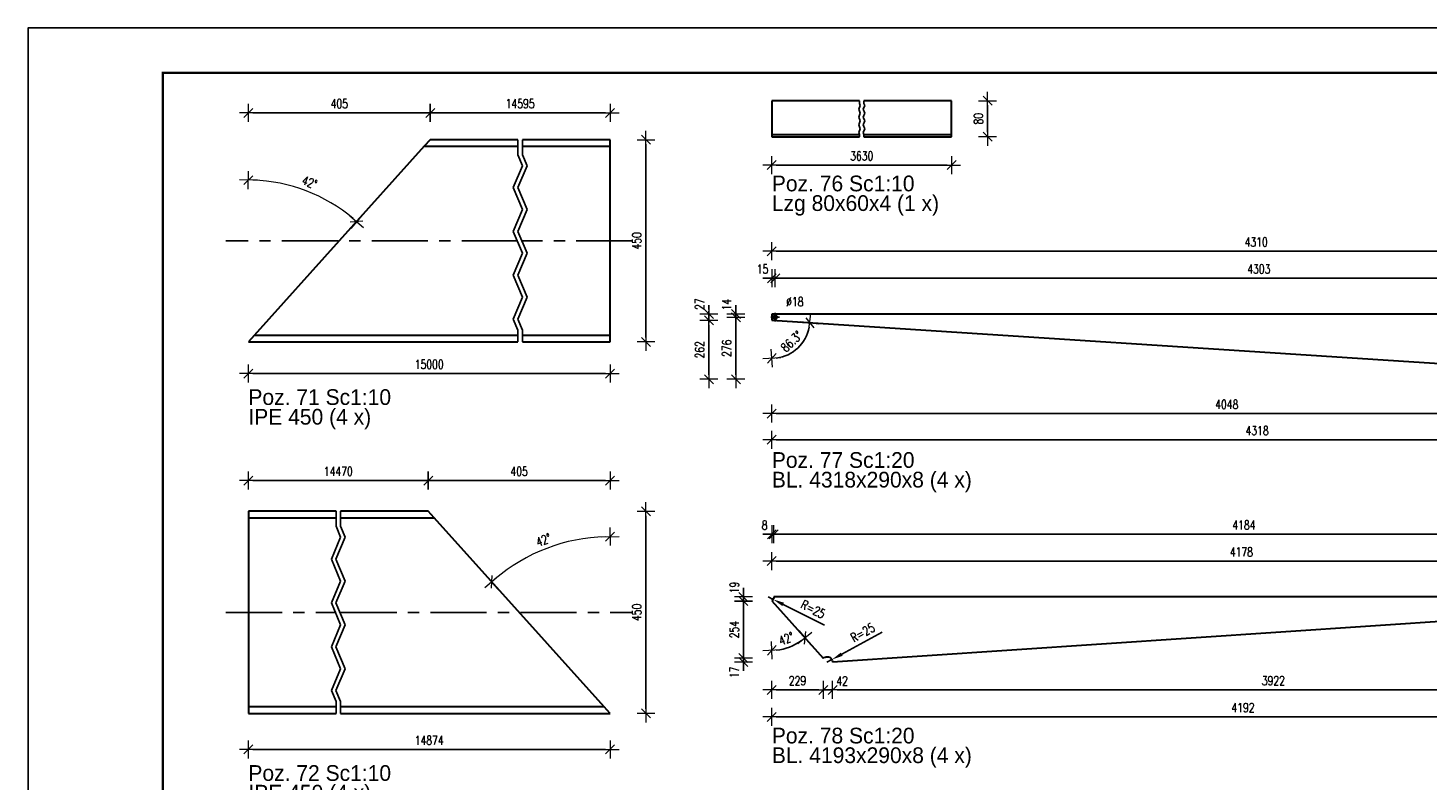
# Model space of a CAD drawing. Header units: millimetres. Extents: x 3515 to 4269, y 13087 to 13548.
# Tile 4 of 20: x 3517 to 3828, y 13352 to 13519. Entities that reach past the tile are written whole.
import ezdxf

# ---------------------------------------------------------------- set-up
doc = ezdxf.new("R2010")
doc.units = ezdxf.units.MM
doc.header["$LTSCALE"] = 10
doc.linetypes.add('MITTE', pattern=[2, 1.25, -0.25, 0.25, -0.25])
doc.layers.get('Defpoints').update_dxf_attribs({"color": 1})
doc.layers.add('_FORMATKA', color=8, linetype='Continuous', plot=False)
for name, color, linetype, lineweight in [('_RAMKA', 7, 'Continuous', 35), ('PS_DIM', 4, 'Continuous', 13), ('PS_SOLID', 7, 'Continuous', 30)]:
    doc.layers.add(name, color=color, linetype=linetype, lineweight=lineweight)
for name, color, linetype in [('PS_MID', 5, 'MITTE'), ('PS_PLATE', 1, 'Continuous'), ('PS_SHAPE', 3, 'Continuous')]:
    doc.layers.add(name, color=color, linetype=linetype)
doc.styles.add('simplex', font='simplex.shx', dxfattribs={"width": 0.75})
doc.dimstyles.new('1-10_DS1-LS10', dxfattribs={"dimtxt": 2, "dimasz": 1, "dimexe": 2, "dimexo": 5, "dimgap": 1, "dimtad": 1, "dimdec": 0, "dimlfac": 10, "dimtxsty": 'simplex', "dimblk": 'dimznak', "dimcen": 2, "dimse1": 1, "dimse2": 1, "dimclrt": 3, "dimadec": 1, "dimazin": 0, "dimtfac": 1, "dimtdec": 0, "dimtix": 1, "dimtmove": 2, "dimatfit": 3, "dimldrblk": 'dim-grot', "dimfxl": 1, "dimarcsym": 0})
doc.dimstyles.new('1_20_PRZ_DS1-LS20', dxfattribs={"dimtxt": 2, "dimasz": 1, "dimexe": 2, "dimexo": 5, "dimgap": 1, "dimtad": 1, "dimdec": 0, "dimlfac": 20, "dimtxsty": 'simplex', "dimblk": 'dimznak', "dimcen": 2, "dimse1": 1, "dimse2": 1, "dimclrd": 256, "dimclrt": 4, "dimadec": 1, "dimazin": 0, "dimtfac": 1, "dimtdec": 0, "dimtix": 1, "dimtmove": 2, "dimatfit": 3, "dimldrblk": 'dim-grot', "dimfxl": 1, "dimarcsym": 0})
doc.dimstyles.new('średnice', dxfattribs={"dimtxt": 2, "dimasz": 2.5, "dimexe": 1, "dimexo": 1, "dimgap": 1, "dimtad": 1, "dimdec": 0, "dimlfac": 10, "dimtxsty": 'simplex', "dimcen": 2, "dimclrd": 256, "dimclre": 256, "dimclrt": 3, "dimadec": 1, "dimazin": 0, "dimtfac": 1, "dimtdec": 0, "dimtix": 1, "dimtmove": 1, "dimatfit": 0, "dimfxl": 1, "dimarcsym": 0})

# ---------------------------------------------------------------- blocks, each defined once
blk = doc.blocks.new('dim-grot')
blk.add_hatch(color=256).paths.add_polyline_path([(0, 0), (-2, 0.5), (-2, -0.5)])
blk.add_lwpolyline([(0, 0), (-2, 0.5), (-2, -0.5), (0, 0)])
blk = doc.blocks.new('dimznak')
at = {"color": 0}
for points in [[(-2, 0), (2, 0)], [(0, 2), (0, -2)]]:
    blk.add_lwpolyline(points, dxfattribs=at)
at = {"color": 2}
blk.add_lwpolyline([(1, 1), (-1, -1)], dxfattribs=at)
blk = doc.blocks.new('*D351')
at = {"layer": 'Defpoints', "color": 0, "transparency": 16777216}
for p in [(3682.46, 13454.36), (3682.46, 13449.26), (3686.53, 13446.95), (3884.86, 13441.25)]:
    blk.add_point(p, dxfattribs=at)
at = {"layer": 'PS_DIM', "lineweight": -2, "transparency": 16777216}
blk.add_arc((3682.46, 13454.36), 8.46, 276.7802, 349.5145, dxfattribs=at)
for p, rotation in [((3690.9, 13453.81), 82.9045682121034), ((3682.46, 13445.9), 183.3900964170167)]:
    blk.add_blockref('dimznak', p, dxfattribs=dict(at, rotation=rotation))
at = {"layer": 'PS_DIM', "color": 4, "transparency": 16777216, "insert": (3686.87, 13449.65), "char_height": 2, "attachment_point": 5, "rotation": 43.1473, "style": 'simplex'}
blk.add_mtext('86.3%%d', dxfattribs=at)
blk = doc.blocks.new('*D355')
at = {"layer": 'Defpoints', "color": 0, "transparency": 16777216}
for p in [(3683.21, 13463.73), (3682.46, 13455.73), (3683.21, 13455.03)]:
    blk.add_point(p, dxfattribs=at)
at = {"layer": 'PS_DIM', "lineweight": -2, "transparency": 16777216}
for p, q in [((3681.46, 13463.73), (3680.46, 13463.73)), ((3682.46, 13463.73), (3683.21, 13463.73)), ((3684.21, 13463.73), (3685.21, 13463.73))]:
    blk.add_line(p, q, dxfattribs=at)
blk.add_blockref('dimznak', (3682.46, 13463.73), dxfattribs=at)
at = {"layer": 'PS_DIM', "lineweight": -2, "transparency": 16777216, "rotation": 180}
blk.add_blockref('dimznak', (3683.21, 13463.73), dxfattribs=at)
at = {"layer": 'PS_DIM', "color": 4, "transparency": 16777216, "insert": (3680.39, 13465.77), "char_height": 2, "attachment_point": 5, "style": 'simplex'}
blk.add_mtext('15', dxfattribs=at)
blk = doc.blocks.new('*D360')
at = {"layer": 'Defpoints', "color": 0, "transparency": 16777216}
for p in [(3674.46, 13455.73), (3682.46, 13455.73), (3683.21, 13455.03)]:
    blk.add_point(p, dxfattribs=at)
at = {"layer": 'PS_DIM', "lineweight": -2, "transparency": 16777216}
for p, q in [((3674.46, 13456.73), (3674.46, 13457.73)), ((3674.46, 13455.03), (3674.46, 13455.73)), ((3674.46, 13454.03), (3674.46, 13453.03))]:
    blk.add_line(p, q, dxfattribs=at)
for p, rotation in [((3674.46, 13455.73), 270), ((3674.46, 13455.03), 90)]:
    blk.add_blockref('dimznak', p, dxfattribs=dict(at, rotation=rotation))
at = {"layer": 'PS_DIM', "color": 4, "transparency": 16777216, "insert": (3672.42, 13457.84), "char_height": 2, "attachment_point": 5, "rotation": 90, "style": 'simplex'}
blk.add_mtext('14', dxfattribs=at)
blk = doc.blocks.new('*D362')
at = {"layer": 'Defpoints', "color": 0, "transparency": 16777216}
for p in [(3668.46, 13455.73), (3682.46, 13454.36), (3897.95, 13455.73)]:
    blk.add_point(p, dxfattribs=at)
at = {"layer": 'PS_DIM', "lineweight": -2, "transparency": 16777216}
for p, q in [((3668.46, 13456.73), (3668.46, 13457.73)), ((3668.46, 13454.36), (3668.46, 13455.73)), ((3668.46, 13453.36), (3668.46, 13452.36))]:
    blk.add_line(p, q, dxfattribs=at)
for p, rotation in [((3668.46, 13455.73), 270), ((3668.46, 13454.36), 90)]:
    blk.add_blockref('dimznak', p, dxfattribs=dict(at, rotation=rotation))
at = {"layer": 'PS_DIM', "color": 4, "transparency": 16777216, "insert": (3666.42, 13457.95), "char_height": 2, "attachment_point": 5, "rotation": 90, "style": 'simplex'}
blk.add_mtext('27', dxfattribs=at)
blk = doc.blocks.new('*X348')
at = {"layer": 'PS_MID', "color": 5, "linetype": 'MITTE'}
for p, q in [((-106.25, 6.54), (-108.15, 6.54)), ((-107.2, 7.49), (-107.2, 5.59))]:
    blk.add_line(p, q, dxfattribs=at)
at = {"layer": 'PS_SOLID', "color": 7, "linetype": 'Continuous'}
for p, q in [((-107.12, 7.24), (-107.95, 7.24)), ((-107.95, 7.24), (-107.95, 5.87)), ((-107.63, 6.69), (-107.43, 6.93)), ((-107.63, 6.39), (-107.63, 6.69)), ((-107.43, 6.15), (-107.63, 6.39)), ((-107.43, 6.93), (-107.12, 6.98)), ((107.54, 7.24), (-107.12, 7.24)), ((-107.12, 6.98), (-106.86, 6.83)), ((-106.86, 6.25), (-107.12, 6.1)), ((-106.86, 6.83), (-106.75, 6.54)), ((-106.75, 6.54), (-106.86, 6.25)), ((96.53, -6.4), (107.95, 6.31)), ((107.56, 6.99), (107.54, 7.24)), ((107.64, 6.75), (107.56, 6.99)), ((107.76, 6.53), (107.64, 6.75)), ((107.93, 6.34), (107.76, 6.53)), ((107.95, 6.31), (107.93, 6.34)), ((-107.95, 5.87), (94.45, -7.24)), ((-107.12, 6.1), (-107.43, 6.15)), ((95.03, -6.26), (95.26, -6.15)), ((95.26, -6.15), (95.51, -6.09)), ((95.51, -6.09), (95.76, -6.07)), ((95.76, -6.07), (96.01, -6.11)), ((96.01, -6.11), (96.25, -6.2)), ((96.25, -6.2), (96.46, -6.33)), ((94.45, -7.24), (94.47, -7.07)), ((94.47, -7.07), (94.55, -6.83)), ((94.55, -6.83), (94.67, -6.61)), ((94.67, -6.61), (94.83, -6.42)), ((94.83, -6.42), (95.03, -6.26)), ((96.46, -6.33), (96.53, -6.4))]:
    blk.add_line(p, q, dxfattribs=at)
blk = doc.blocks.new('*D364')
at = {"layer": 'Defpoints', "color": 0, "transparency": 16777216}
for p in [(3695.82, 13378.85), (3694.72, 13378.25)]:
    blk.add_point(p, dxfattribs=at)
at = {"layer": 'PS_DIM', "lineweight": -2, "transparency": 16777216}
for p, q in [((3707.03, 13384.98), (3698.01, 13380.05)), ((3694.72, 13378.25), (3695.82, 13378.85))]:
    blk.add_line(p, q, dxfattribs=at)
at = {"layer": 'PS_DIM', "transparency": 16777216}
blk.add_solid([(3697.81, 13380.41), (3698.21, 13379.68), (3695.82, 13378.85)], dxfattribs=at)
at = {"layer": 'PS_DIM', "color": 4, "transparency": 16777216, "insert": (3702.66, 13384.87), "char_height": 2, "attachment_point": 5, "rotation": 28.6632, "style": 'simplex'}
blk.add_mtext('R=25', dxfattribs=at)
blk = doc.blocks.new('*D365')
at = {"layer": 'Defpoints', "color": 0, "transparency": 16777216}
for p in [(3681.63, 13392.81), (3682.75, 13392.25)]:
    blk.add_point(p, dxfattribs=at)
at = {"layer": 'PS_DIM', "lineweight": -2, "transparency": 16777216}
for p, q in [((3681.63, 13392.81), (3682.75, 13392.25)), ((3694.21, 13386.52), (3684.98, 13391.14))]:
    blk.add_line(p, q, dxfattribs=at)
at = {"layer": 'PS_DIM', "transparency": 16777216}
blk.add_solid([(3685.17, 13391.51), (3684.8, 13390.76), (3682.75, 13392.25)], dxfattribs=at)
at = {"layer": 'PS_DIM', "color": 4, "transparency": 16777216, "insert": (3691.63, 13390.05), "char_height": 2, "attachment_point": 5, "rotation": 333.4543, "style": 'simplex'}
blk.add_mtext('R=25', dxfattribs=at)
blk = doc.blocks.new('*D366')
at = {"layer": 'Defpoints', "color": 0, "transparency": 16777216}
for p in [(3892.08, 13391.44), (3884.13, 13386.36), (3892.08, 13387), (3695.96, 13378.33)]:
    blk.add_point(p, dxfattribs=at)
at = {"layer": 'PS_DIM', "lineweight": -2, "transparency": 16777216}
blk.add_arc((3892.08, 13391.44), 9.43, 189.9007, 263.9224, dxfattribs=at)
for p, rotation in [((3882.67, 13390.81), 96.8618636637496), ((3892.08, 13382), 356.9611875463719)]:
    blk.add_blockref('dimznak', p, dxfattribs=dict(at, rotation=rotation))
at = {"layer": 'PS_DIM', "color": 4, "transparency": 16777216, "insert": (3887, 13386.01), "char_height": 2, "attachment_point": 5, "rotation": 316.9115, "style": 'simplex'}
blk.add_mtext('86.2%%d', dxfattribs=at)
blk = doc.blocks.new('*D367')
at = {"layer": 'Defpoints', "color": 0, "transparency": 16777216}
for p in [(3682.46, 13391.89), (3685.11, 13381.23), (3693.89, 13379.17), (3682.46, 13374.79)]:
    blk.add_point(p, dxfattribs=at)
at = {"layer": 'PS_DIM', "lineweight": -2, "transparency": 16777216}
blk.add_arc((3682.46, 13391.89), 10.98, 275.2198, 306.7342, dxfattribs=at)
for p, rotation in [((3689.8, 13383.72), 39.34410416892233), ((3682.46, 13380.91), 182.6098944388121)]:
    blk.add_blockref('dimznak', p, dxfattribs=dict(at, rotation=rotation))
at = {"layer": 'PS_DIM', "color": 4, "transparency": 16777216, "insert": (3685.67, 13383.5), "char_height": 2, "attachment_point": 5, "rotation": 20.977, "style": 'simplex'}
blk.add_mtext('42%%d', dxfattribs=at)
blk = doc.blocks.new('*X363')
at = {"layer": 'PS_MID', "color": 5, "linetype": 'MITTE'}
for p, q in [((105.05, 6.54), (103.15, 6.54)), ((104.1, 7.49), (104.1, 5.59))]:
    blk.add_line(p, q, dxfattribs=at)
at = {"layer": 'PS_SOLID', "color": 7, "linetype": 'Continuous'}
for p, q in [((-104.69, 6.43), (-104.81, 6.32)), ((-104.81, 6.32), (-93.38, -6.4)), ((-104.55, 6.63), (-104.69, 6.43)), ((-104.45, 6.87), (-104.55, 6.63)), ((-104.4, 7.11), (-104.45, 6.87)), ((104.17, 7.24), (-104.4, 7.24)), ((-104.4, 7.24), (-104.4, 7.11)), ((103.67, 6.69), (103.87, 6.93)), ((103.67, 6.39), (103.67, 6.69)), ((103.87, 6.15), (103.67, 6.39)), ((103.87, 6.93), (104.17, 6.98)), ((104.81, 7.24), (104.17, 7.24)), ((104.17, 6.98), (104.44, 6.83)), ((104.44, 6.25), (104.17, 6.1)), ((104.44, 6.83), (104.55, 6.54)), ((104.55, 6.54), (104.44, 6.25)), ((104.81, 5.87), (104.81, 7.24)), ((-91.31, -7.24), (104.81, 5.87)), ((104.17, 6.1), (103.87, 6.15)), ((-93.21, -6.26), (-92.98, -6.15)), ((-92.98, -6.15), (-92.74, -6.09)), ((-92.74, -6.09), (-92.49, -6.07)), ((-92.49, -6.07), (-92.24, -6.11)), ((-92.24, -6.11), (-92, -6.2)), ((-92, -6.2), (-91.79, -6.33)), ((-93.38, -6.4), (-93.21, -6.26)), ((-91.79, -6.33), (-91.6, -6.51)), ((-91.6, -6.51), (-91.46, -6.72)), ((-91.46, -6.72), (-91.36, -6.95)), ((-91.36, -6.95), (-91.31, -7.2)), ((-91.31, -7.2), (-91.31, -7.24))]:
    blk.add_line(p, q, dxfattribs=at)
blk = doc.blocks.new('*X424')
at = {"color": 0}
for s, p in [('Poz. 77 Sc1:20', (4367.19, 13396.1)), ('BL. 4318x290x8 (4 x)', (4367.19, 13391.73))]:
    blk.add_text(s, height=3.5, dxfattribs=at).set_placement(p)
blk = doc.blocks.new('*D425')
at = {"layer": 'Defpoints', "color": 0, "transparency": 16777216}
for p in [(3892.08, 13392.81), (3695.96, 13378.33), (3911.95, 13378.33)]:
    blk.add_point(p, dxfattribs=at)
at = {"layer": 'PS_DIM', "lineweight": -2, "transparency": 16777216}
blk.add_line((3911.95, 13391.81), (3911.95, 13379.33), dxfattribs=at)
for p, rotation in [((3911.95, 13392.81), 90), ((3911.95, 13378.33), 270)]:
    blk.add_blockref('dimznak', p, dxfattribs=dict(at, rotation=rotation))
at = {"layer": 'PS_DIM', "color": 4, "transparency": 16777216, "insert": (3909.95, 13385.57), "char_height": 2, "attachment_point": 5, "rotation": 90, "style": 'simplex'}
blk.add_mtext('290', dxfattribs=at)
blk = doc.blocks.new('*D426')
at = {"layer": 'Defpoints', "color": 0, "transparency": 16777216}
for p in [(3676.13, 13379.17), (3693.89, 13379.17), (3695.96, 13378.33)]:
    blk.add_point(p, dxfattribs=at)
at = {"layer": 'PS_DIM', "lineweight": -2, "transparency": 16777216}
for p, q in [((3676.13, 13380.17), (3676.13, 13381.17)), ((3676.13, 13378.33), (3676.13, 13379.17)), ((3676.13, 13377.33), (3676.13, 13376.33))]:
    blk.add_line(p, q, dxfattribs=at)
for p, rotation in [((3676.13, 13379.17), 270), ((3676.13, 13378.33), 90)]:
    blk.add_blockref('dimznak', p, dxfattribs=dict(at, rotation=rotation))
at = {"layer": 'PS_DIM', "color": 4, "transparency": 16777216, "insert": (3674.13, 13376.02), "char_height": 2, "attachment_point": 5, "rotation": 90, "style": 'simplex'}
blk.add_mtext('17', dxfattribs=at)
blk = doc.blocks.new('*D428')
at = {"layer": 'Defpoints', "color": 0, "transparency": 16777216}
for p in [(3676.13, 13392.81), (3682.46, 13391.89), (3684.78, 13392.81)]:
    blk.add_point(p, dxfattribs=at)
at = {"layer": 'PS_DIM', "lineweight": -2, "transparency": 16777216}
for p, q in [((3676.13, 13393.81), (3676.13, 13394.81)), ((3676.13, 13391.89), (3676.13, 13392.81)), ((3676.13, 13390.89), (3676.13, 13389.89))]:
    blk.add_line(p, q, dxfattribs=at)
for p, rotation in [((3676.13, 13392.81), 270), ((3676.13, 13391.89), 90)]:
    blk.add_blockref('dimznak', p, dxfattribs=dict(at, rotation=rotation))
at = {"layer": 'PS_DIM', "color": 4, "transparency": 16777216, "insert": (3674.13, 13394.87), "char_height": 2, "attachment_point": 5, "rotation": 90, "style": 'simplex'}
blk.add_mtext('19', dxfattribs=at)
blk = doc.blocks.new('*D429')
at = {"layer": 'Defpoints', "color": 0, "transparency": 16777216}
for p in [(3693.89, 13379.17), (3695.96, 13378.33), (3693.89, 13372.11)]:
    blk.add_point(p, dxfattribs=at)
at = {"layer": 'PS_DIM', "lineweight": -2, "transparency": 16777216}
for p, q in [((3692.89, 13372.11), (3691.89, 13372.11)), ((3695.96, 13372.11), (3693.89, 13372.11)), ((3696.96, 13372.11), (3697.96, 13372.11))]:
    blk.add_line(p, q, dxfattribs=at)
blk.add_blockref('dimznak', (3693.89, 13372.11), dxfattribs=at)
at = {"layer": 'PS_DIM', "lineweight": -2, "transparency": 16777216, "rotation": 180}
blk.add_blockref('dimznak', (3695.96, 13372.11), dxfattribs=at)
at = {"layer": 'PS_DIM', "color": 4, "transparency": 16777216, "insert": (3698.09, 13374.11), "char_height": 2, "attachment_point": 5, "style": 'simplex'}
blk.add_mtext('42', dxfattribs=at)
blk = doc.blocks.new('*D430')
at = {"layer": 'Defpoints', "color": 0, "transparency": 16777216}
for p in [(3682.46, 13406.76), (3682.46, 13391.89), (3682.87, 13392.81)]:
    blk.add_point(p, dxfattribs=at)
at = {"layer": 'PS_DIM', "lineweight": -2, "transparency": 16777216}
for p, q in [((3681.46, 13406.76), (3680.46, 13406.76)), ((3682.87, 13406.76), (3682.46, 13406.76)), ((3683.87, 13406.76), (3684.87, 13406.76))]:
    blk.add_line(p, q, dxfattribs=at)
blk.add_blockref('dimznak', (3682.46, 13406.76), dxfattribs=at)
at = {"layer": 'PS_DIM', "lineweight": -2, "transparency": 16777216, "rotation": 180}
blk.add_blockref('dimznak', (3682.87, 13406.76), dxfattribs=at)
at = {"layer": 'PS_DIM', "color": 4, "transparency": 16777216, "insert": (3680.86, 13408.76), "char_height": 2, "attachment_point": 5, "style": 'simplex'}
blk.add_mtext('8', dxfattribs=at)
blk = doc.blocks.new('*X481')
at = {"color": 1}
for p, q in [((3625.97, 13491.2), (3625.97, 13494.54)), ((3626.97, 13491.2), (3626.97, 13494.54)), ((3627, 13488.76), (3625.97, 13491.2)), ((3628, 13488.76), (3626.97, 13491.2)), ((3624.94, 13483.89), (3627, 13488.76)), ((3625.94, 13483.89), (3628, 13488.76)), ((3627, 13479.01), (3624.94, 13483.89)), ((3628, 13479.01), (3625.94, 13483.89)), ((3624.94, 13474.13), (3627, 13479.01)), ((3625.94, 13474.13), (3628, 13479.01)), ((3627, 13469.26), (3624.94, 13474.13)), ((3628, 13469.26), (3625.94, 13474.13)), ((3624.94, 13464.38), (3627, 13469.26)), ((3625.94, 13464.38), (3628, 13469.26)), ((3627, 13459.51), (3624.94, 13464.38)), ((3628, 13459.51), (3625.94, 13464.38)), ((3624.94, 13454.63), (3627, 13459.51)), ((3625.94, 13454.63), (3628, 13459.51)), ((3625.97, 13452.19), (3624.94, 13454.63)), ((3626.97, 13452.19), (3625.94, 13454.63)), ((3625.97, 13449.54), (3625.97, 13452.19)), ((3626.97, 13449.54), (3626.97, 13452.19))]:
    blk.add_line(p, q, dxfattribs=at)
at = {"layer": 'PS_MID', "color": 5, "linetype": 'MITTE'}
for p, q in [((3625.97, 13472.04), (3561.02, 13472.04)), ((3651.47, 13472.04), (3626.97, 13472.04))]:
    blk.add_line(p, q, dxfattribs=at)
at = {"layer": 'PS_SOLID', "color": 7, "linetype": 'Continuous'}
for p, q in [((3606.47, 13494.54), (3605.16, 13493.08)), ((3625.97, 13494.54), (3606.47, 13494.54)), ((3646.47, 13494.54), (3626.97, 13494.54)), ((3646.47, 13493.08), (3646.47, 13494.54)), ((3605.16, 13493.08), (3567.33, 13451)), ((3605.16, 13493.08), (3625.97, 13493.08)), ((3626.97, 13493.08), (3646.47, 13493.08)), ((3646.47, 13451), (3646.47, 13493.08)), ((3567.33, 13451), (3566.02, 13449.54)), ((3625.97, 13451), (3567.33, 13451)), ((3646.47, 13451), (3626.97, 13451)), ((3646.47, 13449.54), (3646.47, 13451)), ((3566.02, 13449.54), (3625.97, 13449.54)), ((3626.97, 13449.54), (3646.47, 13449.54))]:
    blk.add_line(p, q, dxfattribs=at)
blk = doc.blocks.new('*X482')
at = {"color": 0}
for s, p in [('Poz. 71 Sc1:10', (3566.02, 13435.52)), ('IPE 450 (4 x)', (3566.02, 13431.14))]:
    blk.add_text(s, height=3.5, dxfattribs=at).set_placement(p)
blk = doc.blocks.new('*X483')
at = {"color": 1}
for p, q in [((3585.52, 13408.52), (3585.52, 13411.86)), ((3586.52, 13408.52), (3586.52, 13411.86)), ((3586.55, 13406.08), (3585.52, 13408.52)), ((3587.55, 13406.08), (3586.52, 13408.52)), ((3584.49, 13401.2), (3586.55, 13406.08)), ((3585.49, 13401.2), (3587.55, 13406.08)), ((3586.55, 13396.33), (3584.49, 13401.2)), ((3587.55, 13396.33), (3585.49, 13401.2)), ((3584.49, 13391.45), (3586.55, 13396.33)), ((3585.49, 13391.45), (3587.55, 13396.33)), ((3586.55, 13386.57), (3584.49, 13391.45)), ((3587.55, 13386.57), (3585.49, 13391.45)), ((3584.49, 13381.7), (3586.55, 13386.57)), ((3585.49, 13381.7), (3587.55, 13386.57)), ((3586.55, 13376.82), (3584.49, 13381.7)), ((3587.55, 13376.82), (3585.49, 13381.7)), ((3584.49, 13371.94), (3586.55, 13376.82)), ((3585.49, 13371.94), (3587.55, 13376.82)), ((3585.52, 13369.51), (3584.49, 13371.94)), ((3586.52, 13369.51), (3585.49, 13371.94)), ((3585.52, 13366.86), (3585.52, 13369.51)), ((3586.52, 13366.86), (3586.52, 13369.51))]:
    blk.add_line(p, q, dxfattribs=at)
at = {"layer": 'PS_MID', "color": 5, "linetype": 'MITTE'}
for p, q in [((3561.02, 13389.36), (3585.52, 13389.36)), ((3586.52, 13389.36), (3651.47, 13389.36))]:
    blk.add_line(p, q, dxfattribs=at)
at = {"layer": 'PS_SOLID', "color": 7, "linetype": 'Continuous'}
for p, q in [((3585.52, 13411.86), (3566.02, 13411.86)), ((3566.02, 13411.86), (3566.02, 13410.4)), ((3566.02, 13410.4), (3585.52, 13410.4)), ((3566.02, 13410.4), (3566.02, 13368.32)), ((3606.02, 13411.86), (3586.52, 13411.86)), ((3586.52, 13410.4), (3607.33, 13410.4)), ((3607.33, 13410.4), (3606.02, 13411.86)), ((3645.16, 13368.32), (3607.33, 13410.4)), ((3585.52, 13368.32), (3566.02, 13368.32)), ((3566.02, 13368.32), (3566.02, 13366.86)), ((3566.02, 13366.86), (3585.52, 13366.86)), ((3645.16, 13368.32), (3586.52, 13368.32)), ((3586.52, 13366.86), (3646.47, 13366.86)), ((3646.47, 13366.86), (3645.16, 13368.32))]:
    blk.add_line(p, q, dxfattribs=at)
blk = doc.blocks.new('*X484')
at = {"color": 0}
for s, p in [('Poz. 72 Sc1:10', (3566.02, 13351.86)), ('IPE 450 (4 x)', (3566.02, 13347.48))]:
    blk.add_text(s, height=3.5, dxfattribs=at).set_placement(p)
blk = doc.blocks.new('*X490')
at = {"color": 1}
for p, q in [((3701.78, 13501.32), (3702.14, 13502.19)), ((3702.14, 13500.45), (3701.78, 13501.32)), ((3701.78, 13499.59), (3702.14, 13500.45)), ((3701.96, 13502.62), (3701.96, 13503.21)), ((3702.14, 13502.19), (3701.96, 13502.62)), ((3702.78, 13501.32), (3703.14, 13502.19)), ((3703.14, 13500.45), (3702.78, 13501.32)), ((3702.78, 13499.59), (3703.14, 13500.45)), ((3702.96, 13502.62), (3702.96, 13503.21)), ((3703.14, 13502.19), (3702.96, 13502.62)), ((3702.14, 13498.72), (3701.78, 13499.59)), ((3701.78, 13497.85), (3702.14, 13498.72)), ((3702.14, 13496.99), (3701.78, 13497.85)), ((3703.14, 13498.72), (3702.78, 13499.59)), ((3702.78, 13497.85), (3703.14, 13498.72)), ((3703.14, 13496.99), (3702.78, 13497.85)), ((3701.78, 13496.12), (3702.14, 13496.99)), ((3701.96, 13495.69), (3701.78, 13496.12)), ((3701.96, 13495.21), (3701.96, 13495.69)), ((3702.78, 13496.12), (3703.14, 13496.99)), ((3702.96, 13495.69), (3702.78, 13496.12)), ((3702.96, 13495.21), (3702.96, 13495.69))]:
    blk.add_line(p, q, dxfattribs=at)
at = {"layer": 'PS_SOLID', "color": 7, "linetype": 'Continuous'}
for p, q in [((3701.96, 13503.21), (3682.46, 13503.21)), ((3682.46, 13503.21), (3682.46, 13495.61)), ((3722.46, 13503.21), (3702.96, 13503.21)), ((3722.46, 13495.61), (3722.46, 13503.21)), ((3701.96, 13495.61), (3682.46, 13495.61)), ((3682.46, 13495.61), (3682.46, 13495.21)), ((3682.46, 13495.21), (3701.96, 13495.21)), ((3722.46, 13495.61), (3702.96, 13495.61)), ((3702.96, 13495.21), (3722.46, 13495.21)), ((3722.46, 13495.21), (3722.46, 13495.61))]:
    blk.add_line(p, q, dxfattribs=at)
blk = doc.blocks.new('*X491')
at = {"color": 0}
for s, p in [('Poz. 76 Sc1:10', (3682.46, 13483.06)), ('Lzg 80x60x4 (1 x)', (3682.46, 13478.69))]:
    blk.add_text(s, height=3.5, dxfattribs=at).set_placement(p)
blk = doc.blocks.new('*X530')
at = {"color": 0}
for s, p in [('Poz. 78 Sc1:20', (3682.46, 13360.19)), ('BL. 4193x290x8 (4 x)', (3682.46, 13355.82))]:
    blk.add_text(s, height=3.5, dxfattribs=at).set_placement(p)

msp = doc.modelspace()

# ---------------------------------------------------------------- linework, layer by layer
at = {"layer": '_FORMATKA', "lineweight": -3}
msp.add_lwpolyline([(3517, 13099.409), (4267, 13099.409), (4267, 13519.409), (3517, 13519.409)], close=True, dxfattribs=at)
at = {"layer": '_RAMKA', "lineweight": -3, "const_width": 0.5}
msp.add_lwpolyline([(3547, 13109.409), (4257, 13109.409), (4257, 13509.409), (3547, 13509.409)], close=True, dxfattribs=at)

# ---------------------------------------------------------------- block references
for name, p in [('*X491', (0, 0)), ('*X482', (0, 0)), ('*X424', (-684.729, 25.418)), ('*X530', (0, 0)), ('*X484', (0, 0))]:
    msp.add_blockref(name, p)
at = {"layer": 'PS_PLATE'}
for name, p in [('*X348', (3790.411, 13448.492)), ('*X363', (3787.27, 13385.571))]:
    msp.add_blockref(name, p, dxfattribs=at)
at = {"layer": 'PS_SHAPE', "color": 2}
msp.add_blockref('*X490', (0, 0), dxfattribs=at)
at = {"layer": 'PS_SHAPE'}
for name in ['*X481', '*X483']:
    msp.add_blockref(name, (0, 0), dxfattribs=at)

# ---------------------------------------------------------------- texts
at = {"layer": 'PS_DIM', "insert": (3685.648, 13457.472), "char_height": 2, "attachment_point": 7, "style": 'simplex'}
msp.add_mtext('\\A1;%%c18', dxfattribs=at)

# ---------------------------------------------------------------- dimensions: what is measured, and where the dimension line sits
at = {"layer": 'PS_DIM'}
for base, p1, p2, location, text, dimstyle in [((3606.469, 13500.522), (3566.016, 13449.544), (3606.469, 13494.544), (3586.243, 13502.562), '405', '1-10_DS1-LS10'), ((3646.469, 13500.522), (3606.469, 13494.544), (3646.469, 13449.544), (3626.469, 13502.562), '14595', '1-10_DS1-LS10'), ((3722.459, 13488.898), (3682.459, 13495.215), (3722.459, 13495.215), (3702.459, 13490.938), '3630', '1-10_DS1-LS10'), ((3897.948, 13469.733), (3682.459, 13455.733), (3897.948, 13455.733), (3790.203, 13471.773), '4310', '1_20_PRZ_DS1-LS20'), ((3898.364, 13463.733), (3683.209, 13455.033), (3898.364, 13455.733), (3790.786, 13465.773), '4303', '1_20_PRZ_DS1-LS20'), ((3884.865, 13433.592), (3682.459, 13454.358), (3884.865, 13441.25), (3783.662, 13435.632), '4048', '1_20_PRZ_DS1-LS20'), ((3646.469, 13442.516), (3566.016, 13449.544), (3646.469, 13449.544), (3606.243, 13444.556), '15000', '1-10_DS1-LS10'), ((3898.364, 13427.777), (3682.459, 13441.25), (3898.364, 13441.25), (3790.411, 13429.817), '4318', '1_20_PRZ_DS1-LS20'), ((3606.016, 13418.695), (3566.016, 13411.859), (3606.016, 13411.859), (3586.016, 13420.735), '14470', '1-10_DS1-LS10'), ((3646.469, 13418.695), (3606.016, 13411.859), (3646.469, 13366.859), (3626.243, 13420.735), '405', '1-10_DS1-LS10'), ((3892.081, 13406.764), (3682.87, 13392.811), (3892.081, 13391.436), (3787.476, 13408.804), '4184', '1_20_PRZ_DS1-LS20'), ((3891.366, 13400.764), (3682.459, 13391.886), (3891.366, 13392.111), (3786.912, 13402.804), '4178', '1_20_PRZ_DS1-LS20'), ((3693.885, 13372.108), (3682.459, 13391.886), (3693.885, 13379.175), (3688.172, 13374.148), '229', '1_20_PRZ_DS1-LS20'), ((3892.081, 13372.108), (3695.962, 13378.374), (3892.081, 13391.436), (3794.022, 13374.148), '3922', '1_20_PRZ_DS1-LS20'), ((3892.081, 13366.108), (3682.459, 13378.331), (3892.081, 13378.331), (3787.27, 13368.148), '4192', '1_20_PRZ_DS1-LS20'), ((3646.469, 13358.859), (3566.016, 13366.859), (3646.469, 13366.859), (3606.243, 13360.899), '14874', '1-10_DS1-LS10')]:
    msp.add_linear_dim(base=base, p1=p1, p2=p2, location=location, text=text, dimstyle=dimstyle, dxfattribs=at).render()
for base, p1, p2, location, text, dimstyle in [((3730.459, 13503.215), (3722.459, 13495.215), (3722.459, 13503.215), (3728.419, 13499.215), '80', '1-10_DS1-LS10'), ((3654.469, 13494.544), (3646.469, 13449.544), (3646.469, 13494.544), (3652.429, 13472.044), '450', '1-10_DS1-LS10'), ((3674.459, 13455.033), (3884.865, 13441.25), (3683.209, 13455.033), (3672.419, 13448.142), '276', '1_20_PRZ_DS1-LS20'), ((3668.459, 13454.358), (3884.865, 13441.25), (3682.459, 13454.358), (3666.419, 13447.804), '262', '1_20_PRZ_DS1-LS20'), ((3654.469, 13411.859), (3646.469, 13366.859), (3646.469, 13411.859), (3652.429, 13389.359), '450', '1-10_DS1-LS10'), ((3900.081, 13392.111), (3695.962, 13378.331), (3891.366, 13392.111), (3898.041, 13385.221), '276', '1_20_PRZ_DS1-LS20'), ((3906.081, 13391.436), (3695.962, 13378.331), (3892.081, 13391.436), (3904.041, 13384.883), '262', '1_20_PRZ_DS1-LS20')]:
    msp.add_linear_dim(base=base, p1=p1, p2=p2, angle=90, location=location, text=text, dimstyle=dimstyle, dxfattribs=at).render()
for base, center, p1, p2 in [((3582.906, 13481.35), (3566.016, 13449.544), (3606.469, 13494.544), (3566.016, 13495.482)), ((3636.959, 13405.048), (3646.469, 13366.859), (3646.469, 13419.245), (3606.016, 13411.859))]:
    msp.add_angular_dim_3p(base=base, center=center, p1=p1, p2=p2, text='42%%d', dimstyle='1-10_DS1-LS10', dxfattribs=at).render()
dim = msp.add_linear_dim(base=(3683.209, 13463.733), p1=(3682.459, 13455.733), p2=(3683.209, 13455.033), text='15', dimstyle='1_20_PRZ_DS1-LS20', dxfattribs=at)
dim.commit()
dim.dimension.update_dxf_attribs({"geometry": '*D355', "text_midpoint": (3680.387, 13465.773), "dimtype": 128})
for base, p1, p2, text, picture, middle in [((3668.459, 13455.733), (3682.459, 13454.358), (3897.948, 13455.733), '27', '*D362', (3666.419, 13457.947)), ((3674.459, 13455.733), (3683.209, 13455.033), (3682.459, 13455.733), '14', '*D360', (3672.419, 13457.84))]:
    dim = msp.add_linear_dim(base=base, p1=p1, p2=p2, angle=90, text=text, dimstyle='1_20_PRZ_DS1-LS20', dxfattribs=at)
    dim.commit()
    dim.dimension.update_dxf_attribs({"geometry": picture, "text_midpoint": middle, "dimtype": 128})
for base, center, p1, p2, text, picture, middle in [((3686.527, 13446.946), (3682.459, 13454.358), (3682.459, 13449.258), (3884.865, 13441.25), '86.3%%d', '*D351', (3686.873, 13449.649)), ((3685.112, 13381.231), (3682.459, 13391.886), (3682.459, 13374.794), (3693.885, 13379.175), '42%%d', '*D367', (3685.674, 13383.501)), ((3884.13, 13386.361), (3892.081, 13391.436), (3695.962, 13378.331), (3892.081, 13387.002), '86.2%%d', '*D366', (3887.004, 13386.009))]:
    dim = msp.add_angular_dim_3p(base=base, center=center, p1=p1, p2=p2, text=text, dimstyle='1_20_PRZ_DS1-LS20', dxfattribs=at)
    dim.commit()
    dim.dimension.update_dxf_attribs({"geometry": picture, "text_midpoint": middle})
for base, p1, p2, picture, middle in [((3682.459, 13406.764), (3682.87, 13392.811), (3682.459, 13391.886), '*D430', (3680.859, 13408.764)), ((3693.885, 13372.108), (3695.962, 13378.331), (3693.885, 13379.175), '*D429', (3698.092, 13374.108))]:
    dim = msp.add_linear_dim(base=base, p1=p1, p2=p2, dimstyle='1_20_PRZ_DS1-LS20', dxfattribs=at)
    dim.commit()
    dim.dimension.update_dxf_attribs({"geometry": picture, "text_midpoint": middle, "dimtype": 128})
for base, p1, p2, picture, middle in [((3676.1281, 13392.8111), (3682.4586, 13391.8859), (3684.7773, 13392.8111), '*D428', (3674.1281, 13394.874)), ((3676.128, 13379.175), (3695.962, 13378.331), (3693.885, 13379.175), '*D426', (3674.128, 13376.015))]:
    dim = msp.add_linear_dim(base=base, p1=p1, p2=p2, angle=90, dimstyle='1_20_PRZ_DS1-LS20', dxfattribs=at)
    dim.commit()
    dim.dimension.update_dxf_attribs({"geometry": picture, "text_midpoint": middle, "dimtype": 128})
dim = msp.add_linear_dim(base=(3911.947, 13378.331), p1=(3892.081, 13392.811), p2=(3695.962, 13378.331), angle=90, dimstyle='1_20_PRZ_DS1-LS20', dxfattribs=at)
dim.commit()
dim.dimension.update_dxf_attribs({"geometry": '*D425', "text_midpoint": (3909.947, 13385.571)})
msp.add_linear_dim(base=(3676.128, 13391.886), p1=(3693.885, 13379.175), p2=(3682.459, 13391.886), angle=90, dimstyle='1_20_PRZ_DS1-LS20', dxfattribs=at).render()
dim = msp.add_radius_dim(center=(3681.627, 13392.811), mpoint=(3682.745, 13392.252), text='R=25', dimstyle='średnice', override={"dimclrt": 4}, dxfattribs=at)
dim.commit()
dim.dimension.update_dxf_attribs({"geometry": '*D365', "text_midpoint": (3690.731, 13388.263), "dimtype": 132})
dim = msp.add_radius_dim(center=(3694.719, 13378.247), mpoint=(3695.816, 13378.847), text='R=25', dimstyle='średnice', override={"dimclrt": 4}, dxfattribs=at)
dim.commit()
dim.dimension.update_dxf_attribs({"geometry": '*D364', "text_midpoint": (3702.659, 13384.867)})

doc.saveas('drawing.dxf')
